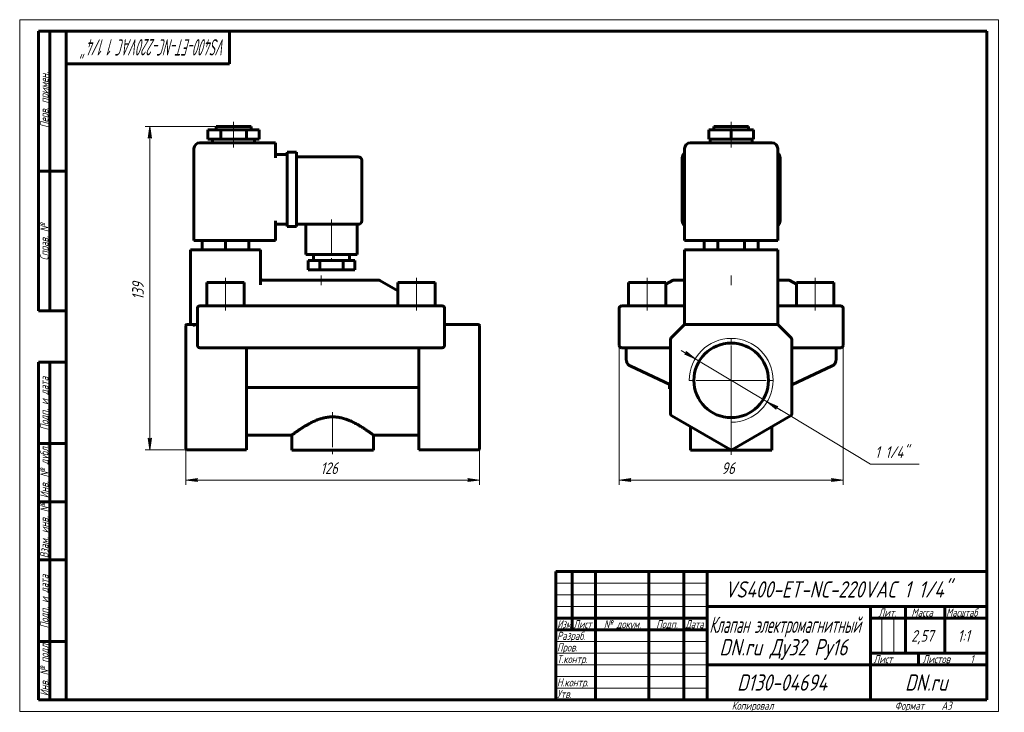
# Model space of a CAD drawing. Header units: millimetres. Extents: x 0 to 422, y 0 to 297.
import ezdxf

# ---------------------------------------------------------------- set-up
doc = ezdxf.new("R2010")
doc.units = ezdxf.units.MM
for name, pattern in [('K5LT_AXLED', [19.5, 15, -1.5, 1.5, -1.5]), ('K5LT_BASIC', [0]), ('K5LT_THIN', [0])]:
    doc.linetypes.add(name, pattern=pattern)
doc.layers.add('Системный слой', color=7, linetype='Continuous')
doc.layers.add('Системный слой (1)', color=251, linetype='Continuous', true_color=0x6c6c6c)
doc.styles.add('KDIMTEXTSTYLE', font='GOST_AU.SHX', dxfattribs={"width": 0.96, "oblique": 15, "height": 5})
doc.styles.add('KTEXTSTYLE', font='GOST_AU.SHX', dxfattribs={"width": 0.96, "height": 5})
doc.dimstyles.new('KDIMSTYLE (1.00)', dxfattribs={"dimtxt": 5, "dimasz": 1, "dimexe": 2, "dimexo": 0, "dimgap": 1, "dimtad": 1, "dimtxsty": 'KDIMTEXTSTYLE', "dimsah": 1, "dimcen": 0, "dimdle": 1, "dimadec": 0, "dimazin": 0, "dimtfac": 0.667, "dimtmove": 0, "dimatfit": 3, "dimfxl": 1, "dimtvp": 1, "dimtolj": 1, "dimtzin": 0, "dimarcsym": 0})

# ---------------------------------------------------------------- blocks, each defined once
blk = doc.blocks.new('U0')
at = {"layer": 'Системный слой (1)', "color": 150, "linetype": 'K5LT_BASIC', "lineweight": 60, "true_color": 0x0080ff}
for p, q in [((330.49, 185), (333.26, 183.4)), ((349.26, 174.16), (349.31, 174.13))]:
    blk.add_line(p, q, dxfattribs=at)
blk = doc.blocks.new('U1')
at = {"layer": 'Системный слой (1)', "color": 150, "linetype": 'K5LT_BASIC', "lineweight": 60, "true_color": 0x0080ff}
for p, q in [((280.03, 185), (277.26, 183.4)), ((261.26, 174.16), (261.21, 174.13))]:
    blk.add_line(p, q, dxfattribs=at)
blk = doc.blocks.new('U2')
at = {"layer": 'Системный слой (1)', "color": 150, "linetype": 'K5LT_BASIC', "lineweight": 60, "true_color": 0x0080ff}
for p, q in [((285.26, 185.13), (280.7, 185.13)), ((329.99, 185.13), (325.26, 185.13))]:
    blk.add_line(p, q, dxfattribs=at)
blk = doc.blocks.new('U3')
at = {"layer": 'Системный слой (1)', "color": 150, "linetype": 'K5LT_BASIC', "lineweight": 60, "true_color": 0x0080ff}
for q in [(325.26, 166.13), (325.55, 165.84)]:
    blk.add_line((325.26, 166.13), q, dxfattribs=at)
blk = doc.blocks.new('U4')
at = {"layer": 'Системный слой (1)', "color": 150, "linetype": 'K5LT_BASIC', "lineweight": 60, "true_color": 0x0080ff}
for p, q in [((285.06, 165.93), (285.02, 165.89)), ((285.11, 165.98), (285.11, 165.98))]:
    blk.add_line(p, q, dxfattribs=at)
blk = doc.blocks.new('D0')
at = {"layer": 'Системный слой (1)'}
for points in [[(257.26, 99.32), (262.26, 99.98), (261.76, 99.32), (262.26, 98.66)], [(348.26, 98.66), (353.26, 99.32), (348.26, 99.98), (348.76, 99.32)]]:
    blk.add_hatch(color=7, dxfattribs=at).paths.add_polyline_path(points)
at = {"layer": 'Системный слой (1)', "color": 7, "linetype": 'K5LT_THIN', "lineweight": 18}
for p, q in [((353.26, 160.95), (353.26, 97.32)), ((257.26, 159.42), (257.26, 97.32)), ((257.26, 99.32), (262.26, 99.98)), ((262.26, 98.66), (257.26, 99.32)), ((262.26, 99.98), (261.76, 99.32)), ((261.76, 99.32), (262.26, 98.66)), ((348.76, 99.32), (348.26, 99.98)), ((348.26, 99.98), (353.26, 99.32)), ((353.26, 99.32), (348.26, 98.66)), ((348.26, 98.66), (348.76, 99.32))]:
    blk.add_line(p, q, dxfattribs=at)
blk.add_wipeout([(301.11, 100.32), (301.11, 107.7), (309.08, 107.7), (309.08, 100.32)]).dxf.layer = 'Системный слой (1)'
blk.add_line((257.26, 99.32), (353.26, 99.32), dxfattribs=at)
at = {"layer": 'Системный слой (1)', "color": 7, "insert": (301.11, 106.91), "char_height": 5, "attachment_point": 1, "style": 'KTEXTSTYLE'}
blk.add_mtext('\\H5.0;\\W1.000;\\Q15;\\Q15;\\W0.965;96', dxfattribs=at)
blk = doc.blocks.new('KDIMARROW_01')
at = {"layer": 'Системный слой'}
blk.add_hatch(color=0, dxfattribs=at).paths.add_polyline_path([(-5, -0.66), (0, 0), (-5, 0.66), (-4.5, 0)])
at = {"layer": 'Системный слой', "color": 0, "linetype": 'K5LT_THIN', "lineweight": 18}
for p, q in [((-4.5, 0), (-5, 0.66)), ((-5, 0.66), (0, 0)), ((0, 0), (-5, -0.66)), ((-5, -0.66), (-4.5, 0))]:
    blk.add_line(p, q, dxfattribs=at)
at = {"layer": 'Системный слой (1)', "color": 0, "linetype": 'K5LT_THIN', "lineweight": 18}
blk.add_line((71.28, 142.13), (70.28, 142.13), dxfattribs=at)
blk = doc.blocks.new('D1')
at = {"layer": 'Системный слой (1)'}
for points in [[(289.83, 151.41), (285.89, 154.55), (285.98, 153.73), (285.21, 153.42)], [(324.54, 130.54), (325.31, 130.84), (320.69, 132.86), (324.63, 129.72)]]:
    blk.add_hatch(color=7, dxfattribs=at).paths.add_polyline_path(points)
at = {"layer": 'Системный слой (1)', "color": 7, "linetype": 'K5LT_THIN', "lineweight": 18}
for p, q in [((289.83, 151.41), (283.83, 155.01)), ((285.98, 153.73), (285.21, 153.42)), ((285.21, 153.42), (289.83, 151.41)), ((289.83, 151.41), (285.89, 154.55)), ((285.89, 154.55), (285.98, 153.73)), ((289.83, 151.41), (320.69, 132.86)), ((320.69, 132.86), (324.63, 129.72)), ((325.31, 130.84), (320.69, 132.86)), ((320.69, 132.86), (326.69, 129.25)), ((324.54, 130.54), (325.31, 130.84)), ((324.63, 129.72), (324.54, 130.54))]:
    blk.add_line(p, q, dxfattribs=at)
blk.add_wipeout([(367.01, 107.21), (367.01, 114.59), (383.23, 114.59), (383.23, 107.21)]).dxf.layer = 'Системный слой (1)'
for p, q in [((320.69, 132.86), (365.01, 106.21)), ((365.01, 106.21), (385.91, 106.21))]:
    blk.add_line(p, q, dxfattribs=at)
at = {"layer": 'Системный слой (1)', "color": 7, "insert": (367.01, 113.8), "char_height": 5, "attachment_point": 1, "style": 'KTEXTSTYLE'}
blk.add_mtext('\\H5.0;\\W1.000;\\Q15;\\Q15;\\W0.965;1 1/4"', dxfattribs=at)
blk = doc.blocks.new('KDIMARROW_02')
at = {"layer": 'Системный слой'}
blk.add_hatch(color=0, dxfattribs=at).paths.add_polyline_path([(4.5, 0), (5, 0.66), (0, 0), (5, -0.66)])
at = {"layer": 'Системный слой', "color": 0, "linetype": 'K5LT_THIN', "lineweight": 18}
for p, q in [((5, 0.66), (0, 0)), ((0, 0), (5, -0.66)), ((0, 0), (7, 0)), ((4.5, 0), (5, 0.66)), ((5, -0.66), (4.5, 0))]:
    blk.add_line(p, q, dxfattribs=at)
at = {"layer": 'Системный слой (1)', "color": 0, "linetype": 'K5LT_THIN', "lineweight": 18}
blk.add_line((71.28, 142.13), (70.28, 142.13), dxfattribs=at)
blk = doc.blocks.new('U5')
at = {"layer": 'Системный слой (1)', "color": 30, "linetype": 'K5LT_AXLED', "lineweight": 18, "true_color": 0xff8000}
for q in [(305.26, 160.13), (287.26, 142.13), (323.26, 142.13), (305.26, 124.13)]:
    blk.add_line((305.26, 142.13), q, dxfattribs=at)
blk = doc.blocks.new('U6')
at = {"layer": 'Системный слой (1)', "color": 150, "linetype": 'K5LT_BASIC', "lineweight": 60, "true_color": 0x0080ff}
for p, q in [((103.43, 185.58), (103.28, 186.11)), ((103.86, 185.21), (103.43, 185.58)), ((104.41, 185.12), (103.86, 185.21))]:
    blk.add_line(p, q, dxfattribs=at)
blk = doc.blocks.new('U7')
at = {"layer": 'Системный слой (1)', "color": 150, "linetype": 'K5LT_BASIC', "lineweight": 60, "true_color": 0x0080ff}
for p, q in [((97.28, 118.63), (116.78, 118.63)), ((151.78, 118.63), (171.28, 118.63))]:
    blk.add_line(p, q, dxfattribs=at)
blk = doc.blocks.new('U8')
at = {"layer": 'Системный слой (1)', "color": 150, "linetype": 'K5LT_BASIC', "lineweight": 60, "true_color": 0x0080ff}
for p, q in [((103.28, 186.11), (103.28, 186.09)), ((103.28, 186.09), (103.28, 186.06)), ((103.28, 186.06), (103.28, 186.03))]:
    blk.add_line(p, q, dxfattribs=at)
blk = doc.blocks.new('D2')
at = {"layer": 'Системный слой (1)'}
for points in [[(75.78, 99.32), (76.28, 99.98), (71.28, 99.32), (76.28, 98.66)], [(192.28, 98.66), (197.28, 99.32), (192.28, 99.98), (192.78, 99.32)]]:
    blk.add_hatch(color=7, dxfattribs=at).paths.add_polyline_path(points)
at = {"layer": 'Системный слой (1)', "color": 7, "linetype": 'K5LT_THIN', "lineweight": 18}
for p, q in [((71.28, 112.85), (71.28, 97.32)), ((197.28, 112.85), (197.28, 97.32)), ((71.28, 99.32), (76.28, 99.98)), ((76.28, 98.66), (71.28, 99.32)), ((76.28, 99.98), (75.78, 99.32)), ((75.78, 99.32), (76.28, 98.66)), ((192.78, 99.32), (192.28, 99.98)), ((192.28, 99.98), (197.28, 99.32)), ((197.28, 99.32), (192.28, 98.66)), ((192.28, 98.66), (192.78, 99.32))]:
    blk.add_line(p, q, dxfattribs=at)
blk.add_wipeout([(129.07, 100.32), (129.07, 107.7), (139.07, 107.7), (139.07, 100.32)]).dxf.layer = 'Системный слой (1)'
blk.add_line((71.28, 99.32), (197.28, 99.32), dxfattribs=at)
at = {"layer": 'Системный слой (1)', "color": 7, "insert": (129.07, 106.91), "char_height": 5, "attachment_point": 1, "style": 'KTEXTSTYLE'}
blk.add_mtext('\\H5.0;\\W1.000;\\Q15;\\Q15;\\W0.965;126', dxfattribs=at)
blk = doc.blocks.new('D3')
at = {"layer": 'Системный слой (1)'}
for points in [[(56.51, 246.13), (55.85, 251.13), (55.19, 246.13), (55.85, 246.63)], [(55.85, 112.29), (56.51, 117.29), (55.85, 116.79), (55.19, 117.29)]]:
    blk.add_hatch(color=7, dxfattribs=at).paths.add_polyline_path(points)
at = {"layer": 'Системный слой (1)', "color": 7, "linetype": 'K5LT_THIN', "lineweight": 18}
for p, q in [((84.28, 251.13), (53.85, 251.13)), ((55.19, 246.13), (55.85, 251.13)), ((55.85, 251.13), (56.51, 246.13)), ((55.85, 246.63), (55.19, 246.13)), ((56.51, 246.13), (55.85, 246.63)), ((55.85, 112.29), (55.19, 117.29)), ((55.19, 117.29), (55.85, 116.79)), ((55.85, 116.79), (56.51, 117.29)), ((56.51, 117.29), (55.85, 112.29)), ((71.78, 112.29), (53.85, 112.29))]:
    blk.add_line(p, q, dxfattribs=at)
blk.add_wipeout([(54.85, 176.7), (47.47, 176.7), (47.47, 186.32), (54.85, 186.32)]).dxf.layer = 'Системный слой (1)'
blk.add_line((55.85, 251.13), (55.85, 112.29), dxfattribs=at)
at = {"layer": 'Системный слой (1)', "color": 7, "insert": (48.26, 176.7), "char_height": 5, "attachment_point": 1, "rotation": 90, "style": 'KTEXTSTYLE'}
blk.add_mtext('\\H5.0;\\W1.000;\\Q15;\\Q15;\\W0.965;139', dxfattribs=at)
blk = doc.blocks.new('U9')
at = {"color": 7, "linetype": 'K5LT_THIN', "lineweight": 18}
for p, q in [((0, 0), (0, 297)), ((0, 297), (420, 297)), ((420, 297), (420, 0)), ((230, 55), (295, 55)), ((230, 50), (295, 50)), ((230, 45), (295, 45)), ((369.96, 25), (369.96, 40)), ((374.98, 25), (374.98, 40)), ((230, 30), (295, 30)), ((230, 25), (295, 25)), ((230, 20), (295, 20)), ((230, 15), (295, 15)), ((230, 10), (295, 10)), ((420, 0), (0, 0))]:
    blk.add_line(p, q, dxfattribs=at)
at = {"color": 150, "linetype": 'K5LT_BASIC', "lineweight": 60, "true_color": 0x0080ff}
for p, q in [((8, 172), (8, 292)), ((20, 292), (8, 292)), ((13, 172), (13, 292)), ((20, 5), (20, 292)), ((20, 292), (415, 292)), ((90, 292), (90, 278)), ((415, 292), (415, 5)), ((90, 278), (20, 278)), ((20, 232), (8, 232)), ((20, 172), (8, 172)), ((8, 5), (8, 150)), ((20, 150), (8, 150)), ((13, 5), (13, 150)), ((20, 115), (8, 115)), ((20, 90), (8, 90)), ((20, 65), (8, 65)), ((230, 60), (415, 60)), ((230, 5), (230, 60)), ((237, 35), (237, 60)), ((247, 5), (247, 60)), ((270, 5), (270, 60)), ((285, 5), (285, 60)), ((295, 5), (295, 60)), ((295, 45), (415, 45)), ((365, 5), (365, 45)), ((380, 25), (380, 45)), ((397, 25), (397, 45)), ((230, 40), (295, 40)), ((365, 40), (380, 40)), ((380, 40), (415, 40)), ((230, 35), (295, 35)), ((20, 30), (8, 30)), ((365, 25), (415, 25)), ((385.57, 20), (385.57, 25)), ((295, 20), (365, 20)), ((365, 20), (415, 20)), ((20, 5), (8, 5)), ((415, 5), (20, 5))]:
    blk.add_line(p, q, dxfattribs=at)
at = {"color": 7, "attachment_point": 1, "style": 'KTEXTSTYLE'}
for s, insert, char_height, rotation in [('\\H5.0;\\W1.000;\\Q15;\\Q15;\\W0.604;\\H7.00;VS400-ET-NC-220VAC 1 1/4"', (88.53, 281.64), 7, 180), ('\\H5.0;\\W1.000;\\Q15;\\Q15;\\W0.965;\\H3.50;Перв. примен.', (8.82, 250.52), 3.5, 90), ('\\H5.0;\\W1.000;\\Q15;\\Q15;\\W0.965;\\H3.50;Справ. №', (8.82, 193.63), 3.5, 90), ('\\H5.0;\\W1.000;\\Q15;\\Q15;\\W0.965;\\H3.50;Подп. и дата', (8.82, 120.66), 3.5, 90), ('\\H5.0;\\W1.000;\\Q15;\\Q15;\\W0.965;\\H3.50;Инв. № дубл.', (8.82, 91.57), 3.5, 90), ('\\H5.0;\\W1.000;\\Q15;\\Q15;\\W0.965;\\H3.50;Взам. инв. №', (8.82, 65.8), 3.5, 90), ('\\H5.0;\\W1.000;\\Q15;\\Q15;\\W0.965;\\H3.50;Подп. и дата', (8.82, 35.66), 3.5, 90), ('\\H5.0;\\W1.000;\\Q15;\\Q15;\\W0.965;\\H3.50;Инв. № подл.', (8.82, 6.57), 3.5, 90)]:
    blk.add_mtext(s, dxfattribs=dict(at, insert=insert, char_height=char_height, rotation=rotation))
for s, insert, char_height in [('\\H5.0;\\W1.000;\\Q15;\\Q15;\\W0.965;\\H7.00;VS400-ET-NC-220VAC 1 1/4"', (302.52, 55.86), 7), ('\\H5.0;\\W1.000;\\Q15;\\Q15;\\W0.965;\\H3.50;Лит.', (368.47, 44.18), 3.5), ('\\H5.0;\\W1.000;\\Q15;\\Q15;\\W0.965;\\H3.50;Масса', (382.58, 44.18), 3.5), ('\\H5.0;\\W1.000;\\Q15;\\Q15;\\W0.930;\\H3.50;Масштаб', (397.52, 44.18), 3.5), ('\\H5.0;\\W1.000;\\Q15;\\Q15;\\W0.784;\\H3.50;Изм.', (230.62, 39.18), 3.5), ('\\H5.0;\\W1.000;\\Q15;\\Q15;\\W0.799;\\H3.50;Лист', (237.61, 39.18), 3.5), ('\\H5.0;\\W1.000;\\Q15;\\Q15;\\W0.965;\\H3.50;№ докум.', (250.63, 39.18), 3.5), ('\\H5.0;\\W1.000;\\Q15;\\Q15;\\W0.965;\\H3.50;Подп.', (273.1, 39.18), 3.5), ('\\H5.0;\\W1.000;\\Q15;\\Q15;\\W0.799;\\H3.50;Дата', (285.61, 39.18), 3.5), ('\\H5.0;\\W1.000;\\Q15;\\Q15;\\W0.672;\\H7.00;Клапан электромагнитный', (295.88, 40.69), 7), ('\\H5.0;\\W1.000;\\Q15;\\Q15;\\W0.965;\\H3.50;Разраб.', (230.5, 34.18), 3.5), ('\\H5.0;\\W1.000;\\Q15;\\Q15;\\W0.965;2,57', (382.5, 34.9), 5), ('\\H5.0;\\W1.000;\\Q15;\\Q15;\\W0.965;{\\c16711680;1:1}', (402.44, 34.9), 5), ('\\H5.0;\\W1.000;\\Q15;\\Q15;\\W0.965;\\H7.00;DN.ru Ду32 Ру16', (300.2, 31.02), 7), ('\\H5.0;\\W1.000;\\Q15;\\Q15;\\W0.965;\\H3.50;Пров.', (230.5, 29.18), 3.5), ('\\H5.0;\\W1.000;\\Q15;\\Q15;\\W0.965;\\H3.50;Т.контр.', (230.5, 24.18), 3.5), ('\\H5.0;\\W1.000;\\Q15;\\Q15;\\W0.965;\\H3.50;Лист', (366.32, 24.18), 3.5), ('\\H5.0;\\W1.000;\\Q15;\\Q15;\\W0.965;\\H3.50;Листов', (387.36, 24.18), 3.5), ('\\H5.0;\\W1.000;\\Q15;\\Q15;\\W0.965;\\H3.50;1', (407.91, 24.18), 3.5), ('\\H5.0;\\W1.000;\\Q15;\\Q15;\\W0.965;\\H3.50;Н.контр.', (230.5, 14.18), 3.5), ('\\H5.0;\\W1.000;\\Q15;\\Q15;\\W0.965;\\H7.00;D130-04694', (307.8, 15.86), 7), ('\\H5.0;\\W1.000;\\Q15;\\Q15;\\W0.965;\\H7.00;DN.ru', (379.84, 15.86), 7), ('\\H5.0;\\W1.000;\\Q15;\\Q15;\\W0.965;\\H3.50;Утв.', (230.5, 9.18), 3.5), ('\\H5.0;\\W1.000;\\Q15;\\Q15;\\W0.965;\\H3.50;Копировал', (305.5, 4.18), 3.5), ('\\H5.0;\\W1.000;\\Q15;\\Q15;\\W0.965;\\H3.50;Формат', (375.5, 4.18), 3.5), ('\\H5.0;\\W1.000;\\Q15;\\Q15;\\W0.965;\\H3.50;A3', (395.5, 4.18), 3.5)]:
    blk.add_mtext(s, dxfattribs=dict(at, insert=insert, char_height=char_height))

msp = doc.modelspace()

# ---------------------------------------------------------------- linework, layer by layer
at = {"layer": 'Системный слой (1)', "color": 150, "linetype": 'K5LT_BASIC', "lineweight": 60, "true_color": 0x0080ff}
for p, q in [((80.776, 245.632), (80.776, 249.632)), ((80.776, 249.632), (86.276, 249.632)), ((84.276, 251.132), (99.276, 251.132)), ((84.276, 249.632), (84.276, 251.132)), ((86.276, 249.632), (97.276, 249.632)), ((86.276, 245.632), (86.276, 249.632)), ((97.276, 245.632), (97.276, 249.632)), ((97.276, 249.632), (102.776, 249.632)), ((99.276, 249.632), (99.276, 251.132)), ((102.776, 245.632), (102.776, 249.632)), ((295.734, 245.632), (295.734, 249.632)), ((295.734, 249.632), (305.26, 249.632)), ((297.76, 251.132), (312.76, 251.132)), ((297.76, 249.632), (297.76, 251.132)), ((305.26, 249.632), (314.787, 249.632)), ((305.26, 245.632), (305.26, 249.632)), ((312.76, 249.632), (312.76, 251.132)), ((314.787, 245.632), (314.787, 249.632)), ((80.776, 245.632), (86.276, 245.632)), ((82.776, 244.132), (82.776, 245.632)), ((86.276, 245.632), (97.276, 245.632)), ((97.276, 245.632), (102.776, 245.632)), ((100.776, 244.132), (100.776, 245.632)), ((295.734, 245.632), (305.26, 245.632)), ((296.26, 244.132), (296.26, 245.632)), ((305.26, 245.632), (314.787, 245.632)), ((314.26, 244.132), (314.26, 245.632)), ((74.776, 202.132), (74.776, 241.632)), ((109.776, 244.132), (77.276, 244.132)), ((109.776, 244.132), (109.776, 241.632)), ((109.776, 237.632), (109.776, 241.632)), ((285.26, 202.132), (285.26, 241.632)), ((322.76, 244.132), (287.76, 244.132)), ((325.26, 202.132), (325.26, 241.632)), ((109.776, 239.132), (114.776, 239.132)), ((114.776, 240.132), (118.776, 240.132)), ((114.776, 237.632), (114.776, 240.132)), ((114.776, 237.632), (114.776, 210.632)), ((118.776, 240.132), (118.776, 237.632)), ((118.776, 238.132), (145.276, 238.132)), ((118.776, 237.632), (118.776, 210.632)), ((146.776, 236.632), (146.776, 210.632)), ((284.26, 210.632), (284.26, 237.632)), ((326.26, 237.632), (326.26, 210.632)), ((109.776, 202.132), (109.776, 210.632)), ((109.776, 209.132), (114.776, 209.132)), ((114.776, 208.132), (114.776, 210.632)), ((114.776, 208.132), (118.776, 208.132)), ((118.776, 210.632), (118.776, 208.132)), ((118.776, 209.132), (145.276, 209.132)), ((122.776, 209.132), (122.776, 196.132)), ((144.776, 209.132), (144.776, 196.132)), ((77.276, 202.132), (74.776, 202.132)), ((77.276, 202.132), (109.776, 202.132)), ((78.276, 202.132), (78.276, 198.132)), ((88.276, 202.132), (88.276, 198.132)), ((98.276, 202.132), (98.276, 198.132)), ((287.76, 202.132), (285.26, 202.132)), ((287.76, 202.132), (322.76, 202.132)), ((293.713, 202.132), (293.713, 198.132)), ((299.487, 202.132), (299.487, 198.132)), ((311.034, 202.132), (311.034, 198.132)), ((316.807, 202.132), (316.807, 198.132)), ((325.26, 202.132), (322.76, 202.132)), ((73.276, 198.132), (73.276, 166.132)), ((73.276, 198.132), (75.776, 198.132)), ((100.776, 198.132), (75.776, 198.132)), ((100.776, 198.132), (103.276, 198.132)), ((103.276, 198.132), (103.276, 183.102)), ((144.776, 196.132), (122.776, 196.132)), ((126.026, 196.132), (126.026, 193.632)), ((141.526, 196.132), (141.526, 193.632)), ((285.26, 198.132), (285.26, 166.132)), ((285.26, 198.132), (287.76, 198.132)), ((322.76, 198.132), (287.76, 198.132)), ((322.76, 198.132), (325.26, 198.132)), ((325.26, 198.132), (325.26, 166.132)), ((123.776, 193.632), (123.776, 189.632)), ((128.776, 193.632), (123.776, 193.632)), ((138.776, 193.632), (128.776, 193.632)), ((128.776, 193.632), (128.776, 189.632)), ((138.776, 193.632), (138.776, 189.632)), ((143.776, 193.632), (138.776, 193.632)), ((143.776, 193.632), (143.776, 189.632)), ((128.776, 189.632), (123.776, 189.632)), ((138.776, 189.632), (128.776, 189.632)), ((143.776, 189.632), (138.776, 189.632)), ((80.276, 184.132), (96.276, 184.132)), ((80.276, 174.132), (80.276, 184.132)), ((96.276, 174.132), (96.276, 184.132)), ((154.008, 185.132), (104.544, 185.132)), ((154.508, 184.998), (162.276, 180.513)), ((162.276, 174.132), (162.276, 184.132)), ((162.276, 184.132), (178.276, 184.132)), ((178.276, 174.132), (178.276, 184.132)), ((261.26, 184.132), (277.26, 184.132)), ((261.26, 174.132), (261.26, 184.132)), ((277.26, 174.132), (277.26, 184.132)), ((280.705, 185.132), (280.528, 185.132)), ((333.26, 184.132), (349.26, 184.132)), ((333.26, 174.132), (333.26, 184.132)), ((349.26, 174.132), (349.26, 184.132)), ((285.258, 180.251), (285.26, 180.259)), ((77.276, 174.132), (79.276, 174.132)), ((179.276, 174.132), (79.276, 174.132)), ((179.276, 174.132), (181.276, 174.132)), ((258.26, 174.132), (260.26, 174.132)), ((260.26, 174.132), (285.26, 174.132)), ((325.26, 174.132), (350.26, 174.132)), ((350.26, 174.132), (352.26, 174.132)), ((76.276, 173.132), (76.276, 157.132)), ((182.276, 157.132), (182.276, 173.132)), ((257.26, 173.132), (257.26, 157.132)), ((353.26, 173.132), (353.26, 157.132)), ((71.276, 165.485), (71.276, 165.632)), ((71.276, 160.071), (71.276, 165.485)), ((74.398, 166.132), (71.776, 166.132)), ((75.776, 166.132), (74.398, 166.132)), ((75.776, 166.132), (76.276, 166.132)), ((182.276, 166.132), (196.776, 166.132)), ((197.276, 165.632), (197.276, 165.485)), ((197.276, 160.071), (197.276, 165.485)), ((284.968, 165.839), (279.553, 160.425)), ((285.26, 166.132), (284.968, 165.839)), ((285.26, 166.132), (285.675, 166.132)), ((324.846, 166.132), (285.675, 166.132)), ((325.26, 166.132), (324.846, 166.132)), ((325.405, 165.988), (325.346, 166.046)), ((330.968, 160.425), (325.553, 165.839)), ((71.276, 159.718), (71.276, 160.071)), ((71.276, 127.72), (71.276, 159.718)), ((197.276, 160.071), (197.276, 159.718)), ((197.276, 127.72), (197.276, 159.718)), ((279.26, 159.718), (279.26, 127.72)), ((331.26, 127.72), (331.26, 159.718)), ((79.276, 156.132), (77.276, 156.132)), ((79.276, 156.132), (179.276, 156.132)), ((97.276, 127.72), (97.276, 156.132)), ((171.276, 127.72), (171.276, 156.132)), ((181.276, 156.132), (179.276, 156.132)), ((260.26, 156.132), (258.26, 156.132)), ((260.26, 156.132), (260.26, 151.027)), ((260.26, 156.132), (279.26, 156.132)), ((331.26, 156.132), (350.26, 156.132)), ((352.26, 156.132), (350.26, 156.132)), ((350.26, 156.132), (350.26, 151.027)), ((261.993, 148.308), (261.988, 148.31)), ((279.26, 140.256), (261.993, 148.308)), ((348.528, 148.308), (331.26, 140.256)), ((348.528, 148.308), (348.533, 148.31)), ((278.76, 140.452), (278.76, 140.489)), ((278.76, 138.452), (278.76, 140.452)), ((278.839, 140.452), (278.76, 140.452)), ((98.512, 138.992), (170.04, 138.992)), ((279.26, 138.452), (278.76, 138.452)), ((71.276, 127.287), (71.276, 127.72)), ((71.276, 112.853), (71.276, 127.287)), ((97.276, 127.72), (97.276, 126.854)), ((97.276, 112.42), (97.276, 126.854)), ((171.276, 126.854), (171.276, 127.72)), ((171.276, 112.42), (171.276, 126.854)), ((197.276, 127.72), (197.276, 127.287)), ((197.276, 112.853), (197.276, 127.287)), ((279.76, 126.854), (304.76, 112.42)), ((305.76, 112.42), (330.76, 126.854)), ((116.776, 118.632), (116.776, 112.132)), ((151.776, 118.632), (151.776, 112.132)), ((287.76, 122.235), (287.76, 112.132)), ((322.76, 122.235), (322.76, 112.132)), ((71.276, 112.786), (71.276, 112.853)), ((71.776, 112.286), (97.276, 112.286)), ((97.276, 112.42), (97.276, 112.286)), ((151.776, 112.132), (116.776, 112.132)), ((171.276, 112.286), (171.276, 112.42)), ((171.276, 112.286), (196.776, 112.286)), ((197.276, 112.853), (197.276, 112.786)), ((322.76, 112.132), (287.76, 112.132))]:
    msp.add_line(p, q, dxfattribs=at)
at = {"layer": 'Системный слой (1)', "color": 30, "linetype": 'K5LT_AXLED', "lineweight": 18, "true_color": 0xff8000}
for p, q in [((91.776, 247.632), (91.776, 253.132)), ((305.26, 247.632), (305.26, 253.132)), ((91.776, 242.132), (91.776, 247.632)), ((305.26, 242.132), (305.26, 247.632)), ((133.776, 211.132), (133.776, 191.632)), ((88.276, 172.132), (88.276, 186.132)), ((129.276, 182.998), (129.276, 187.132)), ((170.276, 172.132), (170.276, 186.132)), ((269.26, 172.132), (269.26, 186.132)), ((305.26, 182.998), (305.26, 187.132)), ((341.26, 172.132), (341.26, 186.132))]:
    msp.add_line(p, q, dxfattribs=at)
at = {"layer": 'Системный слой (1)', "color": 150, "linetype": 'K5LT_BASIC', "lineweight": 60, "true_color": 0x0080ff}
msp.add_circle((305.26, 142.132), 16, dxfattribs=at)
for centre, radius, start, end in [((77.276, 241.632), 2.5, 90, 180), ((287.76, 241.632), 2.5, 90, 180), ((322.76, 241.632), 2.5, 0, 90), ((145.276, 236.632), 1.5, 0, 90), ((286.76, 237.632), 2.5, 126.8699, 180), ((323.76, 237.632), 2.5, 0, 53.1301), ((145.276, 210.632), 1.5, 270, 0), ((286.76, 210.632), 2.5, 180, 233.1301), ((323.76, 210.632), 2.5, 306.8699, 0), ((104.544, 184.132), 1, 90, 97.69672), ((154.008, 184.132), 1, 60, 90), ((280.528, 184.132), 1, 90, 120), ((329.993, 184.132), 1, 60, 90), ((77.276, 173.132), 1, 90, 180), ((181.276, 173.132), 1, 0, 90), ((258.26, 173.132), 1, 90, 180), ((352.26, 173.132), 1, 0, 90), ((71.776, 165.632), 0.5, 90, 180), ((196.776, 165.632), 0.5, 0, 90), ((285.675, 165.132), 1, 90, 135), ((324.846, 165.132), 1, 45, 90), ((77.276, 157.132), 1, 180, 270), ((181.276, 157.132), 1, 270, 0), ((258.26, 157.132), 1, 180, 270), ((280.26, 159.718), 1, 135, 180), ((330.26, 159.718), 1, 0, 45), ((352.26, 157.132), 1, 270, 0), ((280.26, 127.72), 1, 180, 240), ((330.26, 127.72), 1, 300, 0), ((71.776, 112.786), 0.5, 180, 270), ((196.776, 112.786), 0.5, 270, 0), ((305.26, 113.286), 1, 240, 300)]:
    msp.add_arc(centre, radius, start, end, dxfattribs=at)
at = {"layer": 'Системный слой (1)', "color": 7, "linetype": 'K5LT_THIN', "lineweight": 18}
msp.add_arc((305.26, 142.132), 18, 270, 180, dxfattribs=at)
at = {"layer": 'Системный слой (1)', "color": 150, "linetype": 'K5LT_BASIC', "lineweight": 60, "true_color": 0x0080ff}
for centre, start_param, end_param in [((284.26, 180.281), 6.2827836, 6.2831853), ((326.26, 180.281), 3.1415927, 3.1419999)]:
    msp.add_ellipse(centre, major_axis=(1, 0), ratio=0.906831, start_param=start_param, end_param=end_param, dxfattribs=at)
for points, knots in [([(285.258, 180.251), (285.258, 180.252), (285.259, 180.253), (285.259, 180.255), (285.259, 180.257), (285.259, 180.26), (285.26, 180.262), (285.26, 180.266), (285.26, 180.269), (285.26, 180.275), (285.26, 180.278), (285.26, 180.281)], [0, 0, 0, 0, 0.4, 0.4, 0.8, 0.8, 1.2, 1.2, 1.6, 1.6, 2, 2, 2, 2]), ([(325.263, 180.251), (325.262, 180.252), (325.262, 180.252), (325.262, 180.254), (325.262, 180.256), (325.262, 180.259), (325.261, 180.261), (325.261, 180.266), (325.261, 180.268), (325.261, 180.274), (325.26, 180.278), (325.26, 180.281)], [0, 0, 0, 0, 0.4, 0.4, 0.8, 0.8, 1.2, 1.2, 1.6, 1.6, 2, 2, 2, 2]), ([(75.776, 166.132), (75.708, 166.132), (75.575, 166.036), (75.371, 165.982), (75.172, 165.926), (74.975, 165.887), (74.779, 165.859), (74.588, 165.843), (74.461, 165.839), (74.398, 165.839)], [0, 0, 0, 0, 0.1940726, 0.3623054, 0.5074538, 0.6457869, 0.7773047, 0.8921854, 1, 1, 1, 1]), ([(261.993, 148.308), (261.991, 148.309), (261.989, 148.31), (261.977, 148.315), (261.967, 148.32), (261.944, 148.331), (261.93, 148.338), (261.89, 148.358), (261.863, 148.372), (261.784, 148.415), (261.732, 148.445), (261.579, 148.539), (261.481, 148.609), (261.282, 148.768), (261.182, 148.859), (260.994, 149.056), (260.907, 149.162), (260.747, 149.384), (260.674, 149.501), (260.545, 149.743), (260.489, 149.869), (260.396, 150.126), (260.358, 150.258), (260.3, 150.523), (260.28, 150.657), (260.264, 150.866), (260.261, 150.942), (260.26, 151.021), (260.26, 151.024), (260.26, 151.027)], [0.0090535, 0.0090535, 0.0090535, 0.0090535, 0.0452674, 0.0452674, 0.2376366, 0.2376366, 0.5024337, 0.5024337, 1.0320278, 1.0320278, 2.0912161, 2.0912161, 4.2005391, 4.2005391, 6.5835834, 6.5835834, 8.9914359, 8.9914359, 11.4111822, 11.4111822, 13.8294964, 13.8294964, 16.2329227, 16.2329227, 18.609503, 18.609503, 19.9434946, 19.9434946, 19.9995332, 19.9995332, 19.9995332, 19.9995332]), ([(348.528, 148.308), (348.53, 148.309), (348.532, 148.31), (348.544, 148.315), (348.554, 148.32), (348.577, 148.331), (348.59, 148.338), (348.631, 148.358), (348.657, 148.372), (348.737, 148.415), (348.789, 148.445), (348.942, 148.539), (349.04, 148.609), (349.239, 148.768), (349.339, 148.859), (349.527, 149.056), (349.614, 149.162), (349.774, 149.384), (349.847, 149.501), (349.976, 149.743), (350.032, 149.869), (350.125, 150.126), (350.163, 150.258), (350.221, 150.523), (350.241, 150.657), (350.257, 150.866), (350.26, 150.942), (350.26, 151.021), (350.26, 151.024), (350.26, 151.027)], [0.0090535, 0.0090535, 0.0090535, 0.0090535, 0.0452674, 0.0452674, 0.2376366, 0.2376366, 0.5024337, 0.5024337, 1.0320278, 1.0320278, 2.0912161, 2.0912161, 4.2005391, 4.2005391, 6.5835834, 6.5835834, 8.9914359, 8.9914359, 11.4111822, 11.4111822, 13.8294964, 13.8294964, 16.2329227, 16.2329227, 18.609503, 18.609503, 19.9434946, 19.9434946, 19.9995332, 19.9995332, 19.9995332, 19.9995332]), ([(98.512, 138.992), (98.485, 138.992), (98.43, 138.992), (98.347, 138.996), (98.265, 139.001), (98.183, 139.008), (98.101, 139.018), (98.02, 139.03), (97.939, 139.044), (97.859, 139.06), (97.781, 139.078), (97.704, 139.099), (97.629, 139.121), (97.555, 139.146), (97.483, 139.172), (97.412, 139.2), (97.343, 139.23), (97.298, 139.251), (97.276, 139.262)], [0, 0, 0, 0, 0.0635051, 0.1273987, 0.1916754, 0.2563489, 0.3212871, 0.3861226, 0.4507689, 0.5149045, 0.5787617, 0.6416584, 0.7038202, 0.7647723, 0.8250812, 0.8841984, 0.9425438, 1, 1, 1, 1]), ([(170.04, 138.992), (170.067, 138.992), (170.122, 138.992), (170.205, 138.996), (170.287, 139.001), (170.369, 139.008), (170.451, 139.018), (170.532, 139.03), (170.613, 139.044), (170.693, 139.06), (170.771, 139.078), (170.848, 139.099), (170.923, 139.121), (170.997, 139.146), (171.069, 139.172), (171.14, 139.2), (171.209, 139.23), (171.254, 139.251), (171.276, 139.262)], [0, 0, 0, 0, 0.0635051, 0.1273987, 0.1916754, 0.2563489, 0.3212871, 0.3861226, 0.4507689, 0.5149045, 0.5787617, 0.6416584, 0.7038202, 0.7647723, 0.8250812, 0.8841984, 0.9425438, 1, 1, 1, 1]), ([(151.776, 118.632), (151.776, 118.632), (151.738, 118.66), (151.593, 118.768), (151.402, 118.909), (151.173, 119.078), (150.891, 119.284), (150.584, 119.506), (150.265, 119.735), (149.943, 119.963), (149.588, 120.213), (149.197, 120.485), (148.77, 120.777), (148.249, 121.128), (147.626, 121.538), (146.892, 122.006), (146.184, 122.441), (145.522, 122.834), (144.866, 123.21), (144.141, 123.607), (143.344, 124.019), (142.601, 124.379), (141.922, 124.686), (141.317, 124.942), (140.717, 125.179), (140.059, 125.419), (139.329, 125.659), (138.516, 125.891), (137.743, 126.074), (137.018, 126.214), (136.347, 126.316), (135.67, 126.39), (134.997, 126.436), (134.532, 126.447), (134.095, 126.448), (133.669, 126.44), (133.054, 126.404), (132.37, 126.337), (131.629, 126.232), (130.834, 126.08), (130.111, 125.908), (129.458, 125.727), (128.8, 125.523), (128.076, 125.272), (127.289, 124.967), (126.486, 124.625), (125.671, 124.247), (124.848, 123.836), (124.108, 123.443), (123.454, 123.078), (122.827, 122.716), (122.171, 122.322), (121.494, 121.901), (120.849, 121.487), (120.24, 121.085), (119.668, 120.699), (119.138, 120.335), (118.651, 119.994), (118.21, 119.68), (117.85, 119.421), (117.561, 119.21), (117.307, 119.024), (117.08, 118.858), (116.904, 118.727), (116.802, 118.651), (116.777, 118.632), (116.776, 118.632), (116.776, 118.632)], [0, 0, 0, 0, 0.01276234, 0.02340085, 0.03191441, 0.04049573, 0.04914421, 0.05786168, 0.06456299, 0.07137586, 0.07838019, 0.08546495, 0.09278394, 0.10025692, 0.1105814, 0.12090453, 0.13122397, 0.13869015, 0.14600172, 0.15517845, 0.16415014, 0.17291572, 0.17930182, 0.18553709, 0.19149235, 0.19731823, 0.20484649, 0.21243383, 0.22007753, 0.22599203, 0.23195045, 0.23790076, 0.24380073, 0.24953727, 0.24999777, 0.25516403, 0.26062623, 0.26603092, 0.27312826, 0.28025237, 0.28740455, 0.2929061, 0.2984807, 0.30607742, 0.31390897, 0.32197308, 0.33077535, 0.33983607, 0.3491539, 0.35619902, 0.36316629, 0.37227572, 0.38139214, 0.39051502, 0.39976992, 0.40902704, 0.41828514, 0.42758558, 0.43699025, 0.44649638, 0.45378628, 0.4611455, 0.47106026, 0.48081764, 0.49041819, 0.49936276, 0.49999343, 0.49999343, 0.49999343, 0.49999343])]:
    msp.add_open_spline(points, degree=3, knots=knots, dxfattribs=at)

# ---------------------------------------------------------------- block references
at = {"layer": 'Системный слой (1)'}
for name in ['U6', 'U8', 'U1', 'U2', 'U0', 'U4', 'U3', 'U7']:
    msp.add_blockref(name, (0, 0), dxfattribs=at)

# ---------------------------------------------------------------- next in the draw order: dimensions: what is measured, and where the dimension line sits
at = {"layer": 'Системный слой (1)', "color": 7}
for base, p1, p2, text, picture, middle in [((257.26, 99.323), (353.26, 160.949), (257.26, 159.422), '\\H5.0;\\W0.965;\\Q15;\\H5.0;\\W0.965;\\Q15;\\Q15;96', 'D0', (305.26, 99.323)), ((71.276, 99.323), (197.276, 112.853), (71.276, 112.853), '\\H5.0;\\W0.965;\\Q15;\\H5.0;\\W0.965;\\Q15;\\Q15;126', 'D2', (134.276, 99.323))]:
    dim = msp.add_linear_dim(base=base, p1=p1, p2=p2, text=text, dimstyle='KDIMSTYLE (1.00)', override={"dimexo": 0, "dimblk1": 'KDIMARROW_01', "dimblk2": 'KDIMARROW_01', "dimse1": 0, "dimse2": 0, "dimclrt": 7, "dimtolj": 1}, dxfattribs=at)
    dim.commit()
    dim.dimension.update_dxf_attribs({"geometry": picture, "text_midpoint": middle, "dimtype": 160})

# ---------------------------------------------------------------- next in the draw order: linework, layer by layer
at = {"layer": 'Системный слой (1)', "color": 30, "linetype": 'K5LT_AXLED', "lineweight": 18, "true_color": 0xff8000}
msp.add_line((134.276, 128.447), (134.276, 110.132), dxfattribs=at)

# ---------------------------------------------------------------- next in the draw order: dimensions: what is measured, and where the dimension line sits
at = {"layer": 'Системный слой (1)', "color": 7}
dim = msp.add_linear_dim(base=(55.85, 251.132), p1=(71.776, 112.286), p2=(84.276, 251.132), angle=90, text='\\H5.0;\\W0.965;\\Q15;\\H5.0;\\W0.965;\\Q15;\\Q15;139', dimstyle='KDIMSTYLE (1.00)', override={"dimexo": 0, "dimblk1": 'KDIMARROW_01', "dimblk2": 'KDIMARROW_01', "dimse1": 0, "dimse2": 0, "dimclrt": 7, "dimtolj": 1}, dxfattribs=at)
dim.commit()
dim.dimension.update_dxf_attribs({"geometry": 'D3', "text_midpoint": (55.85, 181.709), "dimtype": 160})
dim = msp.add_diameter_dim_2p(p1=(289.834, 151.407), p2=(320.687, 132.857), text='\\H5.0;\\W0.965;\\Q15;\\H5.0;\\W0.965;\\Q15;\\Q15;1 1/4"', dimstyle='KDIMSTYLE (1.00)', override={"dimtih": 1, "dimtoh": 1, "dimblk1": 'KDIMARROW_02', "dimblk2": 'KDIMARROW_02', "dimclrt": 7, "dimtmove": 1, "dimatfit": 2, "dimtolj": 1}, dxfattribs=at)
dim.commit()
dim.dimension.update_dxf_attribs({"geometry": 'D1', "text_midpoint": (367.005, 106.212), "dimtype": 163})

# ---------------------------------------------------------------- next in the draw order: linework, layer by layer
at = {"layer": 'Системный слой (1)', "color": 30, "linetype": 'K5LT_AXLED', "lineweight": 18, "true_color": 0xff8000}
msp.add_line((305.26, 110.132), (305.26, 128.447), dxfattribs=at)

# ---------------------------------------------------------------- next in the draw order: block references
msp.add_blockref('U9', (0, 0))
at = {"layer": 'Системный слой (1)'}
msp.add_blockref('U5', (0, 0), dxfattribs=at)

doc.saveas('drawing.dxf')
